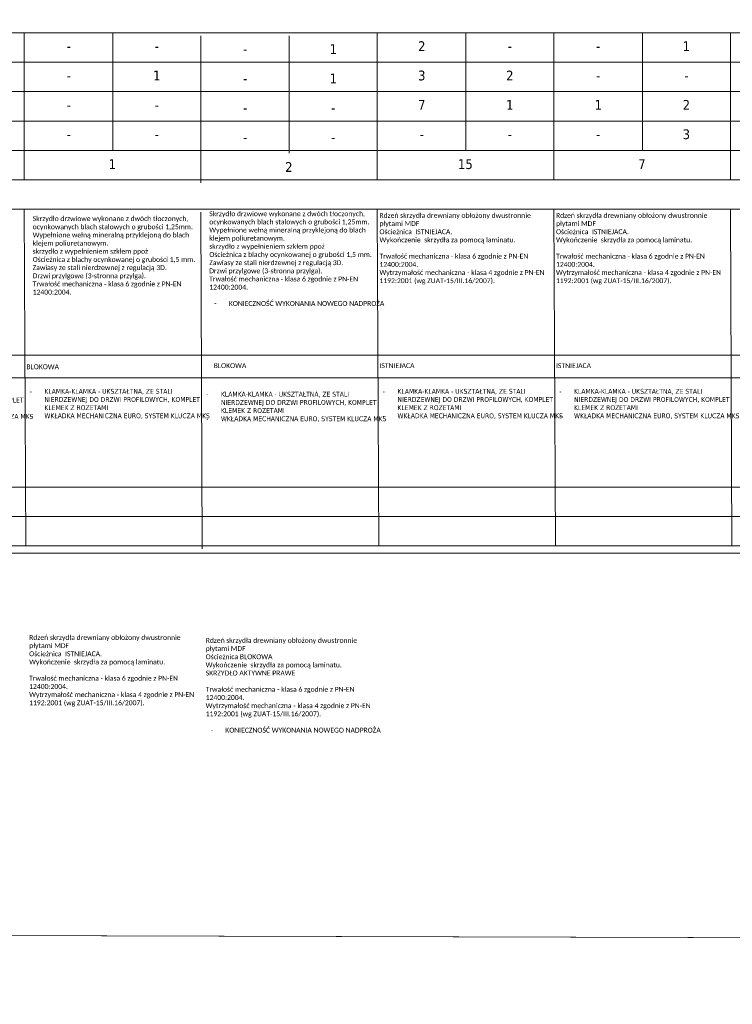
# Model space of a CAD drawing. Header units: millimetres. Extents: x 23192 to 149900, y -396339 to -79279.
# Tile 42 of 136: x 68606 to 70063, y -213391 to -211380. Entities that reach past the tile are written whole.
import ezdxf

# ---------------------------------------------------------------- set-up
doc = ezdxf.new("R2010")
doc.units = ezdxf.units.MM
doc.layers.get('0').update_dxf_attribs({"lineweight": 0})
doc.layers.add('!! ASSA ABLOY', color=2, linetype='Continuous')
doc.layers.add('0_LEGENDA', color=7, linetype='Continuous', lineweight=13)
doc.layers.add('A_wymiarowanie n', color=10, linetype='Continuous', lineweight=9)
doc.styles.add('ARIAL', font='tahoma.ttf')
doc.styles.get("Standard").update_dxf_attribs({"font": 'arial.ttf', "height": 25})

msp = doc.modelspace()

# ---------------------------------------------------------------- linework, layer by layer
at = {"layer": '0_LEGENDA', "linetype": 'ByBlock', "ltscale": 5}
for p, q in [((67487.721, -211406.755), (76924.573, -211406.749)), ((68615.504, -211706.755), (68615.504, -211406.755)), ((68796.388, -211406.755), (68796.388, -211646.755)), ((68976.369, -211712.721), (68976.369, -211412.721)), ((69157.252, -211412.721), (69157.252, -211652.721)), ((69337.272, -211706.755), (69337.272, -211406.755)), ((69518.155, -211406.755), (69518.155, -211646.755)), ((69698.155, -211706.755), (69698.155, -211406.755)), ((69879.039, -211406.755), (69879.039, -211646.755)), ((70059.039, -211706.755), (70059.039, -211406.755)), ((67487.721, -211466.755), (76924.517, -211466.749)), ((67487.721, -211466.755), (76924.517, -211466.753)), ((67487.721, -211526.755), (76924.461, -211526.749)), ((67487.721, -211526.755), (76924.461, -211526.753)), ((67487.721, -211586.755), (76924.405, -211586.749)), ((67487.721, -211646.755), (76924.348, -211646.749)), ((67487.721, -211706.755), (76924.292, -211706.749)), ((67487.721, -211706.755), (76924.292, -211706.749)), ((67487.721, -211706.755), (76924.292, -211706.749)), ((67487.721, -211766.755), (76924.236, -211766.749)), ((68618.648, -212454.652), (68615.504, -211766.755)), ((69340.416, -212454.652), (69337.272, -211766.755)), ((69701.299, -212454.652), (69698.155, -211766.755)), ((70062.183, -212454.652), (70059.039, -211766.755)), ((68979.513, -212460.618), (68976.369, -211772.721)), ((67487.721, -212065.173), (76923.956, -212065.168)), ((67490.865, -212111.217), (76929.483, -212111.594)), ((67490.781, -212334.652), (76929.274, -212334.642)), ((67490.781, -212334.652), (76929.274, -212334.646)), ((67490.781, -212394.652), (76929.218, -212394.642)), ((67490.781, -212394.652), (76929.218, -212394.647))]:
    msp.add_line(p, q, dxfattribs=at)
at = {"layer": '0_LEGENDA'}
for points in [[(76925.743, -210159.522), (67472.722, -210159.421), (67475.781, -212469.617), (76943.365, -212469.693)], [(76929.162, -212454.649), (67490.781, -212454.652), (67487.721, -210174.456), (76925.729, -210174.459)]]:
    msp.add_lwpolyline(points, dxfattribs=at)
at = {"layer": 'A_wymiarowanie n'}
for points in [[(66866.223, -209288.222), (89399.095, -209352.676), (89399.095, -213310.232), (66866.223, -213245.777)], [(66854.903, -213245.745), (89387.775, -213310.199), (89387.775, -217267.755), (66854.903, -217203.3)]]:
    msp.add_lwpolyline(points, close=True, dxfattribs=at)

# ---------------------------------------------------------------- texts
at = {"layer": '!! ASSA ABLOY', "char_height": 10, "width": 362.72533, "attachment_point": 1, "style": 'ARIAL'}
for insert in [(68256.125, -212118.443), (68616.717, -212117.288), (68977.581, -212123.255), (69338.484, -212117.288), (69699.368, -212117.288)]:
    msp.add_mtext('\\A1;\\P\\pi-30,l40,t40;-^IKLAMKA-KLAMKA - UKSZTAŁTNA, ZE STALI NIERDZEWNEJ DO DRZWI PROFILOWYCH, KOMPLET KLEMEK Z ROZETAMI\\P-^IWKŁADKA MECHANICZNA EURO, SYSTEM KLUCZA MKS', dxfattribs=dict(at, insert=insert))
at = {"color": 1, "char_height": 10, "width": 355.64232, "attachment_point": 1}
for s, insert in [('{\\fCalibri|b0|i0|c238|p34;\\C256;Skrzydło drzwiowe wykonane z dwóch tłoczonych, ocynkowanych blach stalowych o grubości 1,25mm. \\PWypełnione wełną mineralną przyklejoną do blach klejem poliuretanowym. \\Pskrzydło z wypełnieniem szkłem ppoż\\POścieżnica z blachy ocynkowanej o grubości 1,5 mm. \\PZawiasy ze stali nierdzewnej z regulacją 3D. \\PDrzwi przylgowe (3-stronna przylga).\\PTrwałość mechaniczna - klasa 6 zgodnie z PN-EN 12400:2004. }', (68632.756, -211781.195)), ('{\\fCalibri|b0|i0|c238|p34;\\C256;Skrzydło drzwiowe wykonane z dwóch tłoczonych, ocynkowanych blach stalowych o grubości 1,25mm. \\PWypełnione wełną mineralną przyklejoną do blach klejem poliuretanowym. \\Pskrzydło z wypełnieniem szkłem ppoż\\POścieżnica z blachy ocynkowanej o grubości 1,5 mm. \\PZawiasy ze stali nierdzewnej z regulacją 3D. \\PDrzwi przylgowe (3-stronna przylga).\\PTrwałość mechaniczna - klasa 6 zgodnie z PN-EN 12400:2004. \\C1;\\P\\P\\pxi-3,l4,t4;\\C256;-^IKONIECZNOŚĆ WYKONANIA NOWEGO NADPROŻA\\P\\pi0,l0,tz;\\C1; }', (68993.752, -211771.125))]:
    msp.add_mtext(s, dxfattribs=dict(at, insert=insert))
at = {"char_height": 10, "width": 355.64232, "attachment_point": 1}
for s, insert in [('{\\fCalibri|b0|i0|c238|p34;Rdzeń skrzydła drewniany obłożony dwustronnie płytami MDF \\POścieżnica  ISTNIEJACA. \\PWykończenie  skrzydła za pomocą laminatu.\\P\\PTrwałość mechaniczna - klasa 6 zgodnie z PN-EN 12400:2004. \\PWytrzymałość mechaniczna - klasa 4 zgodnie z PN-EN 1192:2001 (wg ZUAT-15/III.16/2007).  }', (69341.663, -211774.548)), ('{\\fCalibri|b0|i0|c238|p34;Rdzeń skrzydła drewniany obłożony dwustronnie płytami MDF \\POścieżnica  ISTNIEJACA. \\PWykończenie  skrzydła za pomocą laminatu.\\P\\PTrwałość mechaniczna - klasa 6 zgodnie z PN-EN 12400:2004. \\PWytrzymałość mechaniczna - klasa 4 zgodnie z PN-EN 1192:2001 (wg ZUAT-15/III.16/2007).  }', (69702.547, -211774.548)), ('{\\fCalibri|b0|i0|c238|p34;BLOKOWA}', (68619.888, -212083.804)), ('{\\fCalibri|b0|i0|c238|p34;BLOKOWA}', (69002.795, -212081.495)), ('{\\fCalibri|b0|i0|c238|p34;ISTNIEJACA}', (69341.663, -212081.495)), ('{\\fCalibri|b0|i0|c238|p34;ISTNIEJACA}', (69702.547, -212081.495)), ('{\\fCalibri|b0|i0|c238|p34;Rdzeń skrzydła drewniany obłożony dwustronnie płytami MDF \\POścieżnica  ISTNIEJACA. \\PWykończenie  skrzydła za pomocą laminatu.\\P\\PTrwałość mechaniczna - klasa 6 zgodnie z PN-EN 12400:2004. \\PWytrzymałość mechaniczna - klasa 4 zgodnie z PN-EN 1192:2001 (wg ZUAT-15/III.16/2007).  }', (68625.56, -212636.822)), ('{\\fCalibri|b0|i0|c238|p34;Rdzeń skrzydła drewniany obłożony dwustronnie płytami MDF \\POścieżnica BLOKOWA\\PWykończenie  skrzydła za pomocą laminatu.\\PSKRZYDŁO AKTYWNE PRAWE\\P\\PTrwałość mechaniczna - klasa 6 zgodnie z PN-EN 12400:2004. \\PWytrzymałość mechaniczna - klasa 4 zgodnie z PN-EN 1192:2001 (wg ZUAT-15/III.16/2007).  \\P\\P\\pxi-3,l4,t4;-^IKONIECZNOŚĆ WYKONANIA NOWEGO NADPROŻA}', (68986.424, -212642.788))]:
    msp.add_mtext(s, dxfattribs=dict(at, insert=insert))
at = {"layer": '0_LEGENDA', "linetype": 'ByBlock', "ltscale": 5, "char_height": 20, "attachment_point": 1, "style": 'ARIAL'}
for s, insert, width in [('\\pxqc;2', (69338.155, -211423.775), 180), ('\\pxqc;1', (69879.039, -211423.774), 180), ('\\pxqc;-', (68616.388, -211423.775), 180), ('\\pxqc;-', (68796.388, -211423.775), 180), ('\\pxqc;-', (68977.252, -211429.742), 180), ('\\pxqc;1', (69157.252, -211429.742), 180), ('\\pxqc;-', (69518.155, -211423.775), 180), ('\\pxqc;-', (69699.039, -211423.774), 180), ('\\pxqc;1', (68796.388, -211483.775), 180), ('\\pxqc;3', (69338.155, -211483.775), 180), ('\\pxqc;2', (69518.155, -211483.775), 180), ('\\pxqc;-', (68616.388, -211483.775), 180), ('\\pxqc;-', (68977.252, -211489.742), 180), ('\\pxqc;1', (69157.252, -211489.742), 180), ('\\pxqc;-', (69699.039, -211483.775), 180), ('\\pxqc;-', (69879.039, -211483.775), 180), ('\\pxqc;7', (69338.155, -211543.775), 180), ('\\pxqc;1', (69518.155, -211543.775), 180), ('\\pxqc;1', (69699.039, -211543.775), 180), ('\\pxqc;2', (69879.039, -211543.775), 180), ('\\pxqc;-', (68616.388, -211543.775), 180), ('\\pxqc;-', (68796.388, -211543.775), 180), ('\\pxqc;-', (68977.252, -211549.742), 180), ('\\pxqc;-', (69157.252, -211549.742), 180), ('\\pxqc;3', (69879.039, -211603.775), 180), ('\\pxqc;-', (68616.388, -211603.775), 180), ('\\pxqc;-', (68796.388, -211603.775), 180), ('\\pxqc;-', (68977.252, -211609.742), 180), ('\\pxqc;-', (69157.252, -211609.742), 180), ('\\pxqc;-', (69338.155, -211603.775), 180), ('\\pxqc;-', (69518.155, -211603.775), 180), ('\\pxqc;-', (69699.039, -211603.775), 180), ('\\pxqc;1', (68618.323, -211664.787), 354.4574), ('\\pxqc;15', (69340.091, -211664.787), 354.4574), ('\\pxqc;7', (69700.974, -211664.787), 354.4574), ('\\pxqc;2', (68979.188, -211670.754), 354.4574)]:
    msp.add_mtext(s, dxfattribs=dict(at, insert=insert, width=width))

doc.saveas('drawing.dxf')
